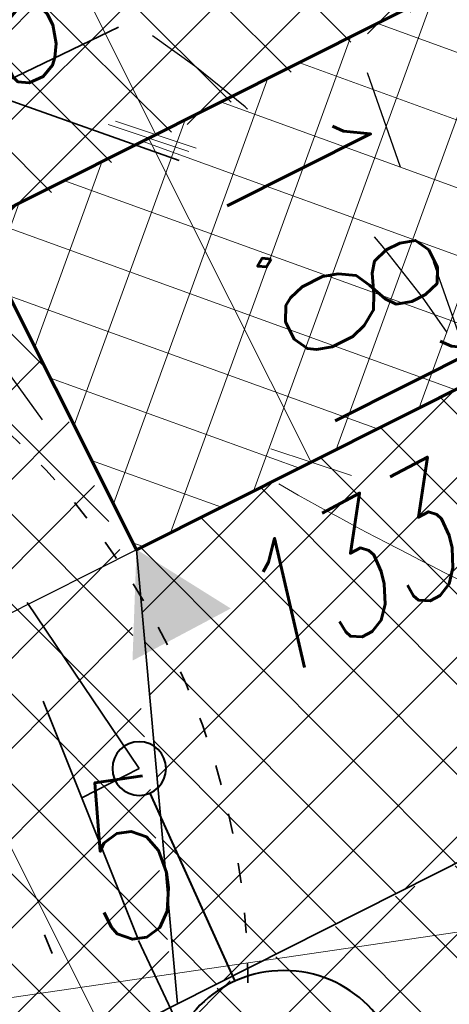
# Model space of a CAD drawing. Header units: metres. Extents: x 7472034 to 8439876, y 5890181 to 5961460.
# Tile 181 of 202: x 8439518.06 to 8439520.21, y 5890410.63 to 5890415.55. Entities that reach past the tile are written whole.
import ezdxf
from ezdxf import colors
from ezdxf.entities.mleader import LeaderData, LeaderLine
from ezdxf.math import Vec2, Vec3

# ---------------------------------------------------------------- set-up
doc = ezdxf.new("R2010")
doc.units = ezdxf.units.M
doc.header["$MEASUREMENT"] = 0
for name, pattern in [('$0$L218_500', [1, 0.5, -0.5]), ('ACAD_ISO03W100', [30, 12, -18]), ('ACAD_ISO07W100', [3, 0, -3]), ('DASHDOTX2', [2, 1, -0.5, 0, -0.5]), ('DASHED', [19.049999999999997, 12.7, -6.349999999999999])]:
    doc.linetypes.add(name, pattern=pattern)
doc.layers.get('0').update_dxf_attribs({"linetype": 'CONTINUOUS', "lineweight": 5})
doc.layers.get('Defpoints').update_dxf_attribs({"linetype": 'CONTINUOUS'})
for name, color, linetype in [('-rzedne proj', 7, 'CONTINUOUS'), ('100_rzut_wym_wew', 7, 'CONTINUOUS'), ('_IS.BLOK.KD.doziemne', 7, 'CONTINUOUS'), ('malowanki', 252, 'CONTINUOUS')]:
    doc.layers.add(name, color=color, linetype=linetype)
for name, color, linetype, lineweight in [('_a_widok', 7, 'CONTINUOUS', 5), ('_IS.KD.opis.2', 7, 'CONTINUOUS', 18), ('E_Kable_ziemia2', 10, 'DASHED', 35), ('E_Kanal_sterownicze', 10, 'DASHDOTX2', 35), ('E_LAMPY', 10, 'CONTINUOUS', 25), ('KOLOR-OBIEKT', 21, 'CONTINUOUS', 13), ('T_strefa-5', 200, 'ACAD_ISO03W100', 50), ('T_strefa-Z1', 140, 'CONTINUOUS', 35), ('ZAG-obrys 018 wymiary', 7, 'CONTINUOUS', 18), ('ZAG-OBRYS018', 7, 'CONTINUOUS', 18), ('ZAG-OPIS_020', 7, 'CONTINUOUS', 25)]:
    doc.layers.add(name, color=color, linetype=linetype, lineweight=lineweight)
doc.layers.add('_IS_NO', color=11, linetype='CONTINUOUS', lineweight=20, plot=False)
doc.styles.add('DIM', font='simplex.shx', dxfattribs={"width": 0.8})
doc.styles.add('RS', font='Romans.shx', dxfattribs={"width": 0.7})
doc.styles.add('style2', font='romans.shx', dxfattribs={"width": 0.7, "oblique": 15})
doc.dimstyles.new('DIM-WEW_500', dxfattribs={"dimscale": 5, "dimtxt": 18, "dimasz": 10, "dimexe": 4, "dimexo": 8, "dimgap": 5, "dimtad": 1, "dimlfac": 0.01, "dimzin": 9, "dimdsep": 46, "dimtxsty": 'DIM', "dimblk": 'ARCHTICK', "dimcen": 5, "dimclrt": 112, "dimadec": 4, "dimazin": 2, "dimtfac": 4, "dimtmove": 0, "dimatfit": 3, "dimldrblk": 'ARCHTICK', "dimfxl": 0, "dimtolj": 1, "dimlwd": 13, "dimarcsym": 0})
pattern_1 = [(45, (967499.2092647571, -71042.97165620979), (-0.2245064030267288, 0.2245064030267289), []), (135, (967499.2092647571, -71042.97165620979), (-0.2245064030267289, -0.2245064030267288), [])]

# ---------------------------------------------------------------- blocks, each defined once
blk = doc.blocks.new('_Oblique')
at = {"color": 0, "linetype": 'ByBlock', "lineweight": -2}
blk.add_line((-0.5, -0.5), (0.5, 0.5), dxfattribs=at)
blk = doc.blocks.new('*D78')
at = {"layer": 'Defpoints', "color": 0, "linetype": 'Continuous'}
for p in [(8439519.37972904, 5890413.270941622), (8439517.548910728, 5890412.352019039), (8439521.080695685, 5890402.882681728, 2.534048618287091e-06)]:
    blk.add_point(p, dxfattribs=at)
at = {"layer": 'ZAG-obrys 018 wymiary', "color": 0, "linetype": 'Continuous', "lineweight": -2}
for p, q in [((8439518.66473697, 5890412.912073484), (8439517.191414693, 5890412.17258497)), ((8439521.795687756, 5890403.241549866), (8439522.413536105, 5890403.551659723))]:
    blk.add_line(p, q, dxfattribs=at)
at = {"layer": 'ZAG-obrys 018 wymiary', "color": 0, "linetype": 'Continuous', "lineweight": 13}
blk.add_line((8439522.056040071, 5890403.372225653), (8439517.548910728, 5890412.352019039), dxfattribs=at)
at = {"layer": 'ZAG-obrys 018 wymiary', "color": 0, "linetype": 'Continuous', "lineweight": 13, "xscale": 0.3, "yscale": 0.3, "zscale": 0.3}
for p, rotation in [((8439517.548910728, 5890412.352019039), 116.652946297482), ((8439522.056040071, 5890403.372225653), 296.6529462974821)]:
    blk.add_blockref('_Oblique', p, dxfattribs=dict(at, rotation=rotation))
at = {"layer": 'ZAG-obrys 018 wymiary', "color": 112, "linetype": 'Continuous', "lineweight": 25, "insert": (8439520.66951706, 5890407.472207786), "char_height": 0.8, "attachment_point": 5, "rotation": 296.652946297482, "style": 'RS'}
blk.add_mtext('\\A1;10.05', dxfattribs=at)
blk = doc.blocks.new('_ArchTick')
at = {"layer": '100_rzut_wym_wew', "color": 0, "linetype": 'Continuous', "const_width": 0.15}
blk.add_lwpolyline([(-0.5, -0.5), (0.5, 0.5)], dxfattribs=at)
blk = doc.blocks.new('*D67')
at = {"layer": 'Defpoints', "color": 0, "linetype": 'Continuous'}
for p in [(8439518.704901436, 5890414.957442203), (8439518.530073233, 5890414.86967715, -2.493151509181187e-06), (8439519.342126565, 5890413.2520649, -2.493151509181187e-06)]:
    blk.add_point(p, dxfattribs=at)
at = {"layer": 'ZAG-obrys 018 wymiary', "color": 0, "linetype": 'Continuous', "lineweight": -2}
for p, q in [((8439518.704901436, 5890414.957442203), (8439519.062384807, 5890415.136901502)), ((8439519.516954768, 5890413.339829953), (8439519.874438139, 5890413.519289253))]:
    blk.add_line(p, q, dxfattribs=at)
at = {"layer": 'ZAG-obrys 018 wymiary', "color": 0, "linetype": 'Continuous', "lineweight": 13}
blk.add_line((8439519.516954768, 5890413.339829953), (8439518.704901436, 5890414.957442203), dxfattribs=at)
at = {"layer": 'ZAG-obrys 018 wymiary', "color": 0, "linetype": 'Continuous', "lineweight": 13, "xscale": 0.3, "yscale": 0.3, "zscale": 0.3}
for p, rotation in [((8439518.704901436, 5890414.957442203), 116.656990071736), ((8439519.516954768, 5890413.339829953), 296.656990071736)]:
    blk.add_blockref('_Oblique', p, dxfattribs=dict(at, rotation=rotation))
at = {"layer": 'ZAG-obrys 018 wymiary', "color": 112, "linetype": 'Continuous', "lineweight": 25, "insert": (8439519.714450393, 5890414.283768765), "char_height": 0.8, "attachment_point": 5, "rotation": 296.656990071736, "style": 'RS'}
blk.add_mtext('\\A1;1.81', dxfattribs=at)
blk = doc.blocks.new('*D68')
at = {"layer": 'Defpoints', "color": 0, "linetype": 'Continuous'}
for p in [(8439515.57579576, 5890419.016945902), (8439524.33265936, 5890417.710615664, -4.089710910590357e-08), (8439517.862210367, 5890414.46240234, -4.089710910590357e-08)]:
    blk.add_point(p, dxfattribs=at)
at = {"layer": 'ZAG-obrys 018 wymiary', "color": 0, "linetype": 'Continuous', "lineweight": -2}
for p, q in [((8439523.97374076, 5890418.425582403), (8439521.866785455, 5890422.622642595)), ((8439517.503291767, 5890415.17736908), (8439515.396336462, 5890419.374429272))]:
    blk.add_line(p, q, dxfattribs=at)
at = {"layer": 'ZAG-obrys 018 wymiary', "color": 0, "linetype": 'Continuous', "lineweight": 13}
blk.add_line((8439522.046244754, 5890422.265159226), (8439515.57579576, 5890419.016945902), dxfattribs=at)
at = {"layer": 'ZAG-obrys 018 wymiary', "color": 0, "linetype": 'Continuous', "lineweight": 13, "xscale": 0.3, "yscale": 0.3, "zscale": 0.3}
for p, rotation in [((8439522.046244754, 5890422.265159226), 26.65699005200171), ((8439515.57579576, 5890419.016945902), 206.6569900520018)]:
    blk.add_blockref('_Oblique', p, dxfattribs=dict(at, rotation=rotation))
at = {"layer": 'ZAG-obrys 018 wymiary', "color": 112, "linetype": 'Continuous', "lineweight": 25, "insert": (8439518.987712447, 5890421.401113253), "char_height": 0.8, "attachment_point": 5, "rotation": 26.656990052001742, "style": 'RS'}
blk.add_mtext('\\A1;7.24', dxfattribs=at)
blk = doc.blocks.new('*D62')
at = {"layer": 'Defpoints', "color": 0, "linetype": 'Continuous'}
for p in [(8439516.849244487, 5890418.754865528), (8439515.940915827, 5890418.300146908), (8439517.833340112, 5890414.519911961, -4.089710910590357e-08)]:
    blk.add_point(p, dxfattribs=at)
at = {"layer": 'ZAG-obrys 018 wymiary', "color": 0, "linetype": 'Continuous', "lineweight": -2}
for p, q in [((8439516.65628288, 5890418.658266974), (8439517.206928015, 5890418.933925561)), ((8439518.548707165, 5890414.878032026), (8439519.0993523, 5890415.153690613))]:
    blk.add_line(p, q, dxfattribs=at)
at = {"layer": 'ZAG-obrys 018 wymiary', "color": 0, "linetype": 'Continuous', "lineweight": 13}
blk.add_line((8439518.741668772, 5890414.97463058), (8439516.849244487, 5890418.754865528), dxfattribs=at)
at = {"layer": 'ZAG-obrys 018 wymiary', "color": 0, "linetype": 'Continuous', "lineweight": 13, "xscale": 0.3, "yscale": 0.3, "zscale": 0.3}
for p, rotation in [((8439516.849244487, 5890418.754865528), 116.5930152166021), ((8439518.741668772, 5890414.97463058), 296.5930152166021)]:
    blk.add_blockref('_Oblique', p, dxfattribs=dict(at, rotation=rotation))
at = {"layer": 'ZAG-obrys 018 wymiary', "color": 112, "linetype": 'Continuous', "lineweight": 25, "insert": (8439518.33198192, 5890417.133338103), "char_height": 0.8, "attachment_point": 5, "rotation": 296.5930152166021, "style": 'RS'}
blk.add_mtext('\\A1;4.23', dxfattribs=at)
blk = doc.blocks.new('ŚMIETNIK')
at = {"layer": '-rzedne proj'}
blk.add_hatch(color=256, dxfattribs=at).paths.add_polyline_path([(-177.573300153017, 548.9971224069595), (-226.2830410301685, 575.6571670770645), (-225.016446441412, 520.1432718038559)])
at = {"lineweight": 70, "ltscale": 0.1}
blk.add_lwpolyline([(-177.7778443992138, 549.0451961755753), (-177.7778443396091, -174.9548038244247), (3.222155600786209, -174.9548038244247), (3.222155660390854, 549.0451961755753)], close=True, dxfattribs=at)
at = {"layer": '-rzedne proj', "char_height": 64.00000000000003, "width": 431.2306289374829, "attachment_point": 1, "style": 'style2'}
for insert, rotation in [((123.2067765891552, 678.8540525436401, 4.089711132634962e-06), 268.54799222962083), ((-204.3923284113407, 523.1297361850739, -0.0003638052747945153), 271.30702282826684)]:
    blk.add_mtext('133,78', dxfattribs=dict(at, insert=insert, rotation=rotation))
blk = doc.blocks.new('LAM')
at = {"lineweight": 40}
blk.add_line((6.835788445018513e-16, -161.5506126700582), (6.835788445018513e-16, -18.60614954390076), dxfattribs=at)
for centre, radius in [((0, 0), 18.60614954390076), ((6.835788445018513e-16, -243.8416448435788), 82.29103217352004)]:
    blk.add_circle(centre, radius, dxfattribs=at)
blk.add_arc((6.835788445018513e-16, -321.8015997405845), 82.29103217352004, 28.27372536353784, 151.7262746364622, dxfattribs=at)
for points in [[(18.17331868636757, -241.5423668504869), (-60.85573633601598, -299.2347250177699), (45.93429220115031, -253.5238231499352), (-32.76859408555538, -318.3959581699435)], [(-60.85573633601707, -299.2347250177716), (-18.22487994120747, -241.5540594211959), (18.17331868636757, -241.5423668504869)], [(-33.98132504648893, -246.854394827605), (-60.85573633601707, -299.2347250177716), (-18.22487994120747, -241.5540594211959)], [(-51.68273205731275, -257.7648198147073), (-60.85573633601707, -299.2347250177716), (-33.98132504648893, -246.854394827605)], [(-72.47327324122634, -282.8216222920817), (-60.85573633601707, -299.2347250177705), (-51.68273205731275, -257.7648198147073)], [(-32.76859408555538, -318.3959581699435), (45.93429220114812, -253.5238231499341), (2.278341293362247, -326.1011314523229)], [(45.93429220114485, -253.5238231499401), (72.47327324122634, -282.8216222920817), (2.278341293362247, -326.1011314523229)], [(2.278341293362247, -326.1011314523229), (72.47327324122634, -282.8216222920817), (33.98364006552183, -318.7878000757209), (58.17943860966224, -302.6549622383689)]]:
    blk.add_solid(points, dxfattribs=at)
blk = doc.blocks.new('Elektryk_v3')
at = {"layer": 'E_Kable_ziemia2', "color": 1, "ltscale": 0.1}
for points in [[(18.5745211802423, -36.46372689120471), (14.12458641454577, -36.31712531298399), (8.306675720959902, -39.11637794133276), (-3.567012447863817, -44.76489080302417), (-7.220454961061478, -45.11062588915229), (-16.17304827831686, -49.35155237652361), (-17.8487214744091, -50.20456783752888), (-24.47044712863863, -58.37494259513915), (-25.34581779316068, -59.31437533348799)], [(9.277824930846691, -39.46023869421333), (8.306675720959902, -39.11637794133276)], [(9.069457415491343, -43.33818122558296), (7.534778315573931, -39.48358249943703)], [(9.075363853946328, -43.35301621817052), (12.33264385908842, -50.2710995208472)]]:
    blk.add_lwpolyline(points, dxfattribs=at)
at = {"layer": 'E_Kable_ziemia2', "color": 1, "ltscale": 0.1, "elevation": 3.638052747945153e-06}
blk.add_lwpolyline([(9.078654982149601, -42.4946976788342), (8.791794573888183, -42.64078537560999)], dxfattribs=at)
at = {"layer": 'E_Kanal_sterownicze', "color": 1}
blk.add_lwpolyline([(11.66507788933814, -50.60826222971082), (6.969798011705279, -39.42961844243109)], dxfattribs=at)
at = {"layer": 'E_Kanal_sterownicze', "color": 1, "elevation": 3.638052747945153e-06}
blk.add_lwpolyline([(9.078654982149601, -42.4946976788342), (7.043538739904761, -39.48447949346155)], dxfattribs=at)
at = {"layer": 'E_LAMPY', "color": 1, "xscale": -0.007200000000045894, "yscale": 0.007200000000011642, "zscale": 0.0072, "rotation": 24.2907176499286}
blk.add_blockref('LAM', (9.078654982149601, -42.4946976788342, 3.638052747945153e-06), dxfattribs=at)
blk = doc.blocks.new('*D104')
at = {"layer": 'Defpoints', "color": 0, "linetype": 'Continuous'}
for p in [(8439519.830998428, 5890420.199145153), (8439515.889692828, 5890418.293118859), (8439522.900502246, 5890403.79607729, 2.493151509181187e-06)]:
    blk.add_point(p, dxfattribs=at)
at = {"layer": 'ZAG-obrys 018 wymiary', "color": 0, "linetype": 'Continuous', "lineweight": -2}
for p, q in [((8439516.609895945, 5890418.641411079), (8439520.191099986, 5890420.373291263)), ((8439523.620705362, 5890404.14436951), (8439527.201909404, 5890405.876249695))]:
    blk.add_line(p, q, dxfattribs=at)
at = {"layer": 'ZAG-obrys 018 wymiary', "color": 0, "linetype": 'Continuous', "lineweight": 13}
blk.add_line((8439526.841807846, 5890405.702103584), (8439519.830998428, 5890420.199145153), dxfattribs=at)
at = {"layer": 'ZAG-obrys 018 wymiary', "color": 0, "linetype": 'Continuous', "lineweight": 13, "xscale": 0.3, "yscale": 0.3, "zscale": 0.3}
for p, rotation in [((8439519.830998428, 5890420.199145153), 115.8085391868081), ((8439526.841807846, 5890405.702103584), 295.8085391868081)]:
    blk.add_blockref('_Oblique', p, dxfattribs=dict(at, rotation=rotation))
at = {"layer": 'ZAG-obrys 018 wymiary', "color": 112, "linetype": 'Continuous', "lineweight": 25, "insert": (8439525.607224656, 5890409.633143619), "char_height": 0.8, "attachment_point": 5, "rotation": 295.8085391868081, "style": 'RS'}
blk.add_mtext('\\A1;16.1', dxfattribs=at)
blk = doc.blocks.new('*D124')
at = {"layer": 'Defpoints', "color": 0, "linetype": 'Continuous'}
for p in [(8439517.920177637, 5890413.904382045), (8439518.645373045, 5890412.902289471, -4.089710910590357e-08), (8439516.122719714, 5890411.076693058)]:
    blk.add_point(p, dxfattribs=at)
at = {"layer": 'ZAG-obrys 018 wymiary', "color": 0, "linetype": 'Continuous', "lineweight": -2}
for p, q in [((8439518.17635946, 5890413.550383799), (8439517.685670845, 5890414.228429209)), ((8439515.65370613, 5890411.724787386), (8439515.163017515, 5890412.402832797))]:
    blk.add_line(p, q, dxfattribs=at)
at = {"layer": 'ZAG-obrys 018 wymiary', "color": 0, "linetype": 'Continuous', "lineweight": 13}
blk.add_line((8439515.397524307, 5890412.078785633), (8439517.920177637, 5890413.904382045), dxfattribs=at)
at = {"layer": 'ZAG-obrys 018 wymiary', "color": 0, "linetype": 'Continuous', "lineweight": 13, "xscale": 0.3, "yscale": 0.3, "zscale": 0.3}
for p, rotation in [((8439517.920177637, 5890413.904382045), 35.89254687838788), ((8439515.397524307, 5890412.078785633), 215.8925468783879)]:
    blk.add_blockref('_Oblique', p, dxfattribs=dict(at, rotation=rotation))
at = {"layer": 'ZAG-obrys 018 wymiary', "color": 112, "linetype": 'Continuous', "lineweight": 25, "insert": (8439516.307090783, 5890413.477654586), "char_height": 0.8, "attachment_point": 5, "rotation": 35.89254687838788, "style": 'RS'}
blk.add_mtext('\\A1;3.11', dxfattribs=at)
blk = doc.blocks.new('*D125')
at = {"layer": 'Defpoints', "color": 0, "linetype": 'Continuous'}
for p in [(8439521.080782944, 5890411.78722458, 2.139065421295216e-06), (8439521.176961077, 5890411.130693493), (8439516.129920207, 5890411.061950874)]:
    blk.add_point(p, dxfattribs=at)
at = {"layer": 'ZAG-obrys 018 wymiary', "color": 0, "linetype": 'Continuous', "lineweight": 13}
blk.add_line((8439516.22609834, 5890410.405419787), (8439521.176961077, 5890411.130693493), dxfattribs=at)
at = {"layer": 'ZAG-obrys 018 wymiary', "color": 0, "linetype": 'Continuous', "lineweight": -2}
for p, q in [((8439521.176961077, 5890411.130693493), (8439521.234940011, 5890410.734917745)), ((8439516.22609834, 5890410.405419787), (8439516.284077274, 5890410.009644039))]:
    blk.add_line(p, q, dxfattribs=at)
at = {"layer": 'ZAG-obrys 018 wymiary', "color": 0, "linetype": 'Continuous', "lineweight": 13, "xscale": 0.3, "yscale": 0.3, "zscale": 0.3}
for p, rotation in [((8439521.176961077, 5890411.130693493), 8.3342294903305), ((8439516.22609834, 5890410.405419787), 188.3342294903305)]:
    blk.add_blockref('_Oblique', p, dxfattribs=dict(at, rotation=rotation))
at = {"layer": 'ZAG-obrys 018 wymiary', "color": 112, "linetype": 'Continuous', "lineweight": 25, "insert": (8439518.614561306, 5890411.361720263), "char_height": 0.8, "attachment_point": 5, "rotation": 8.334229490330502, "style": 'RS'}
blk.add_mtext('\\A1;5', dxfattribs=at)
blk = doc.blocks.new('A$C76AD686A')
at = {"layer": 'T_strefa-5', "color": 151, "lineweight": 30, "ltscale": 0.05, "elevation": -2.493151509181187e-06}
blk.add_lwpolyline([(-4.596447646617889, 2.08166304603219, 0.167054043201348), (-2.25509262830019, 4.47464906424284, 0.4884277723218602), (-6.32595912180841, 12.58382518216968, 0.1670540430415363), (-9.643740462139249, 12.13588281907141), (-14.18913579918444, 9.854060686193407, 0.1670540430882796), (-16.53049081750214, 7.461074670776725, 0.4884277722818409), (-12.45962432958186, -0.6481014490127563, 0.1670540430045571), (-9.141842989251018, -0.2001590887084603)], format="xyb", close=True, dxfattribs=at)
at = {"layer": 'T_strefa-Z1', "color": 145, "linetype": 'ACAD_ISO07W100', "lineweight": 35, "ltscale": 0.05, "elevation": -2.493151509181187e-06, "flags": 128}
blk.add_lwpolyline([(-5.493744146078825, 3.869079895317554, 0.167054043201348), (-4.061653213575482, 5.332750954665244, 0.4884277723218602), (-6.71712139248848, 10.62245013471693, 0.1670540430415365), (-8.746443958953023, 10.34846597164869), (-13.29183929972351, 8.066643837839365, 0.1670540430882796), (-14.72393023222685, 6.602972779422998, 0.4884277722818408), (-12.0684620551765, 1.313273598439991, 0.1670540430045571), (-10.03913948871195, 1.587257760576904)], format="xyb", close=True, dxfattribs=at)
blk = doc.blocks.new('A$C2C426404')
at = {"layer": '_IS_NO', "ltscale": 0.1}
blk.add_open_spline([(80.62152004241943, 47.34730134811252), (81.14808280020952, 47.04396606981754), (81.54133866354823, 46.86931321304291), (82.89259716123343, 46.16084154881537)], degree=3, dxfattribs=at)
blk = doc.blocks.new('JPII.KD_aktualizacja rzędnych_20.12.2024')
at = {"layer": '_IS.KD.opis.2', "color": 0}
ml = blk.add_multileader_mtext('Standard', dxfattribs=at)
ml.set_content('\\A1;{\\C134;W3\\H0.7x;\\C256;\\S133,71/131,51;}', style='RS')
ml.set_leader_properties()
ml.build(insert=Vec2(0, 0))
ml.multileader.update_dxf_attribs({"text_left_attachment_type": 2, "text_right_attachment_type": 2, "dogleg_length": 0.2, "arrow_head_size": 0.25})
ctx = ml.context
ctx.base_point, ctx.char_height, ctx.arrow_head_size, ctx.landing_gap_size, ctx.plane_origin = Vec3(8438654.720560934, 5890716.656014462), 0.75, 0.25, 0.3, Vec3(8438613.163879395, 5890690.614610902)
ctx.left_attachment, ctx.right_attachment, ctx.text_align_type = 2, 2, 1
notes = []
notes.append((ctx, [(1, (1, 1, 0), (8438658.233060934, 5890716.656014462), (-1, 0), 0.2, [(3, [(8438661.414281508, 5890707.550637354)], 0, [])])]))
ctx.mtext.insert, ctx.mtext.width, ctx.mtext.alignment, ctx.mtext.flow_direction = Vec3(8438656.376810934, 5890717.368514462), 9.34447490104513, 2, 5
for ctx, leaders in notes:
    for number, flags, end, landing, length, lines in leaders:
        leader = LeaderData()
        leader.index, (leader.has_last_leader_line, leader.has_dogleg_vector, leader.attachment_direction) = number, flags
        leader.last_leader_point, leader.dogleg_vector, leader.dogleg_length = Vec3(end), Vec3(landing), length
        for number, points, colour, breaks in lines:
            line = LeaderLine()
            line.index, line.vertices, line.color, line.breaks = number, Vec3.list(points), colors.encode_raw_color(colour), breaks
            leader.lines.append(line)
        ctx.leaders.append(leader)

msp = doc.modelspace()

# ---------------------------------------------------------------- hatches: boundary and pattern name
at = {"layer": 'KOLOR-OBIEKT', "lineweight": 9}
h = msp.add_hatch(dxfattribs=at)
h.set_pattern_fill('ANSI37', color=73, scale=0.1)
h.set_pattern_definition(pattern_1)
edge = h.paths.add_edge_path()
edge.add_arc((8439443.60123986, 5890379.17988472), 6.652831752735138, 296.7043321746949, 335.0331150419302)
edge.add_arc((8439476.194075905, 5890367.917634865), 27.87464989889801, 155.1393615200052, 162.3446315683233, ccw=False)
edge.add_arc((8439457.399943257, 5890376.211109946), 7.345078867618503, 127.98309878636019, 152.2023641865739, ccw=False)
edge.add_arc((8439457.741930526, 5890376.488713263), 7.349948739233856, 107.1989600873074, 131.4182254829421, ccw=False)
edge.add_line((8439455.568618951, 5890383.509999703), (8439473.898437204, 5890392.710084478))
edge.add_arc((8439481.742870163, 5890376.384611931), 18.11232128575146, 99.26977735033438, 115.6644084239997, ccw=False)
edge.add_line((8439478.825278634, 5890394.260401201), (8439481.377171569, 5890394.321440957))
edge.add_arc((8439482.909595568, 5890377.390082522), 17.00056533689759, 88.22393661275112, 95.17163768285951, ccw=False)
edge.add_arc((8439482.561499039, 5890405.235869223), 10.88860248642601, 274.6092070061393, 298.9976789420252)
edge.add_arc((8443006.923870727, 5883371.657126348), 7856.29059094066, 116.59181359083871, 116.61107962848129, ccw=False)
edge.add_arc((8439465.895823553, 5890431.340313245), 42.15757971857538, 305.2087751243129, 306.7865132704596)
edge.add_arc((8439488.80074795, 5890400.283338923), 3.577668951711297, 310.8590814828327, 340.7280968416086)
edge.add_line((8439492.177934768, 5890399.102523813), (8439493.275267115, 5890403.980640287))
edge.add_line((8439493.275267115, 5890403.980640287), (8439502.266345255, 5890408.28072203))
edge.add_line((8439502.266345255, 5890408.28072203), (8439504.844191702, 5890407.694009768))
edge.add_line((8439504.844191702, 5890407.694009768), (8439506.125281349, 5890405.329609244))
edge.add_arc((8439507.019670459, 5890405.776898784), 0.9999999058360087, 206.5699188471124, 283.6833393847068)
edge.add_line((8439507.256226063, 5890404.805280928), (8439511.624560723, 5890406.970734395))
edge.add_line((8439511.624560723, 5890406.970734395), (8439511.39896348, 5890407.420225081))
edge.add_line((8439511.39896348, 5890407.420225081), (8439510.561982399, 5890407.017405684))
edge.add_line((8439510.561982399, 5890407.017405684), (8439509.330427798, 5890409.481424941))
edge.add_line((8439509.330427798, 5890409.481424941), (8439512.635426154, 5890411.138401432))
edge.add_line((8439512.635426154, 5890411.138401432), (8439512.638568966, 5890411.136467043))
edge.add_line((8439512.638568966, 5890411.136467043), (8439515.998443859, 5890412.829496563))
edge.add_line((8439515.998443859, 5890412.829496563), (8439517.239018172, 5890410.325621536))
edge.add_line((8439517.239018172, 5890410.325621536), (8439513.919446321, 5890408.633274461))
edge.add_line((8439513.919446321, 5890408.633274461), (8439514.091312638, 5890408.235941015))
edge.add_line((8439514.091312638, 5890408.235941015), (8439518.839102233, 5890410.604261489))
edge.add_line((8439518.839102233, 5890410.604261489), (8439518.585943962, 5890412.843737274))
edge.add_line((8439518.585943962, 5890412.843737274), (8439518.274555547, 5890413.628049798))
edge.add_line((8439518.274555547, 5890413.628049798), (8439517.839658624, 5890414.494365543))
edge.add_line((8439517.839658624, 5890414.494365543), (8439524.310164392, 5890417.742607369))
edge.add_line((8439524.310164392, 5890417.742607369), (8439525.122207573, 5890416.124990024))
edge.add_line((8439525.122207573, 5890416.124990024), (8439526.840645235, 5890414.670893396))
edge.add_line((8439526.840645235, 5890414.670893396), (8439527.244697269, 5890414.489695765))
edge.add_arc((8439552.769967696, 5890317.570311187), 100.2242811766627, 102.79246926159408, 104.75471345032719, ccw=False)
edge.add_arc((8439529.321881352, 5890420.105147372), 4.960037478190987, 284.6730648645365, 320.3902958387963)
edge.add_arc((8435016.013859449, 5889290.11735932), 4655.555010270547, 14.00691021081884, 14.04831962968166)
edge.add_line((8439532.327549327, 5890420.207226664), (8439525.877549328, 5890423.127226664))
edge.add_line((8439525.877549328, 5890423.127226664), (8439431.028022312, 5890376.803268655))
edge.add_line((8439431.028022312, 5890376.803268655), (8439435.479127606, 5890375.417226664))
edge.add_line((8439435.479127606, 5890375.417226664), (8439446.590932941, 5890373.236661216))
edge = h.paths.add_edge_path()
edge.add_arc((8439530.228804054, 5890405.916425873), 3.001836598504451, 99.44813666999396, 208.2631515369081)
edge.add_line((8439527.5848402, 5890404.494990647), (8439533.209264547, 5890393.206690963))
edge.add_line((8439533.209264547, 5890393.206690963), (8439519.17443581, 5890386.185049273))
edge.add_line((8439519.17443581, 5890386.185049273), (8439523.57812012, 5890377.411604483))
edge.add_line((8439523.57812012, 5890377.411604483), (8439517.455507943, 5890374.324033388))
edge.add_line((8439517.455507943, 5890374.324033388), (8439517.445860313, 5890374.319191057))
edge.add_line((8439517.445860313, 5890374.319191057), (8439517.33905848, 5890374.265585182))
edge.add_line((8439517.33905848, 5890374.265585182), (8439516.815779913, 5890375.308140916))
edge.add_line((8439516.815779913, 5890375.308140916), (8439511.370501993, 5890372.574998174))
edge.add_line((8439511.370501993, 5890372.574998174), (8439511.888417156, 5890371.529804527))
edge.add_line((8439511.888417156, 5890371.529804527), (8439506.425671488, 5890368.787948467))
edge.add_line((8439506.425671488, 5890368.787948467), (8439505.890341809, 5890369.841556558))
edge.add_line((8439505.890341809, 5890369.841556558), (8439505.8884594, 5890369.869391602))
edge.add_line((8439505.8884594, 5890369.869391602), (8439500.283276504, 5890366.97762632))
edge.add_line((8439500.283276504, 5890366.97762632), (8439519.478066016, 5890366.160130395))
edge.add_line((8439519.478066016, 5890366.160130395), (8439542.767549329, 5890378.417226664))
edge.add_line((8439542.767549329, 5890378.417226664), (8439538.675788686, 5890394.802262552))
edge.add_line((8439538.675788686, 5890394.802262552), (8439537.066416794, 5890401.238139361))
edge.add_line((8439537.066416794, 5890401.238139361), (8439535.557306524, 5890407.69906358))
edge.add_arc((8439531.145391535, 5890400.872499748), 8.128158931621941, 57.12596579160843, 99.98506404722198)
edge = h.paths.add_edge_path()
edge.add_line((8439470.194509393, 5890384.137651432), (8439461.355169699, 5890379.697090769))
edge.add_line((8439461.355169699, 5890379.697090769), (8439460.080861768, 5890379.068371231))
edge.add_line((8439460.080861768, 5890379.068371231), (8439457.869254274, 5890377.642639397))
edge.add_arc((8439460.609507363, 5890373.444653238), 5.013190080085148, 123.1346622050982, 204.022759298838)
edge.add_line((8439456.030540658, 5890371.403786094), (8439459.447549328, 5890370.707226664))
edge.add_line((8439459.447549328, 5890370.707226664), (8439480.497107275, 5890367.736747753))
edge.add_line((8439480.497107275, 5890367.736747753), (8439497.963342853, 5890367.082590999))
edge.add_line((8439497.963342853, 5890367.082590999), (8439496.62020549, 5890369.722641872))
edge.add_line((8439496.62020549, 5890369.722641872), (8439494.91788047, 5890373.087302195))
edge.add_arc((8439489.468037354, 5890366.363615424), 8.654984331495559, 50.97371617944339, 58.22889977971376)
edge.add_line((8439494.025120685, 5890373.721722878), (8439490.036071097, 5890376.575637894))
edge.add_line((8439490.036071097, 5890376.575637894), (8439489.954459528, 5890375.592465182))
edge.add_line((8439489.954459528, 5890375.592465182), (8439490.917133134, 5890375.538648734))
edge.add_line((8439490.917133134, 5890375.538648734), (8439490.678913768, 5890371.956837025))
edge.add_line((8439490.678913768, 5890371.956837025), (8439482.55041443, 5890372.440399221))
edge.add_line((8439482.55041443, 5890372.440399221), (8439482.851718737, 5890376.020734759))
edge.add_line((8439482.851718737, 5890376.020734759), (8439487.354100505, 5890375.749064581))
edge.add_line((8439487.354100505, 5890375.749064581), (8439487.521080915, 5890378.34061919))
edge.add_line((8439487.521080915, 5890378.34061919), (8439481.803471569, 5890382.401025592))
edge.add_arc((8439487.942466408, 5890392.088814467), 11.46911116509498, 231.6002274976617, 237.6382272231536, ccw=False)
edge.add_line((8439480.818489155, 5890383.100518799), (8439480.351152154, 5890383.41057529))
edge.add_line((8439480.351152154, 5890383.41057529), (8439479.210044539, 5890382.939428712))
edge.add_line((8439479.210044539, 5890382.939428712), (8439480.412913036, 5890383.399613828))
edge.add_arc((8439474.682487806, 5890375.167564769), 10.03017472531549, 55.15777404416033, 116.5800473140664)
h.paths.add_polyline_path([(8439461.898919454, 5890370.792156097), (8439462.257176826, 5890373.552492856)], flags=16)
at = {"layer": 'KOLOR-OBIEKT', "linetype": 'Continuous', "lineweight": 9}
h = msp.add_hatch(dxfattribs=at)
h.set_pattern_fill('ANSI37', color=143, scale=0.1, angle=25)
h.set_pattern_definition([(70, (967499.4695898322, -71043.1357644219), (-0.2983524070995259, 0.1085913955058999), []), (160, (967499.4695898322, -71043.1357644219), (-0.1085913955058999, -0.2983524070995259), [])])
h.paths.add_polyline_path([(8439524.303789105, 5890417.768125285), (8439517.833340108, 5890414.51991196), (8439518.645393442, 5890412.902299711), (8439525.115889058, 5890416.15053644)])
at = {"layer": 'KOLOR-OBIEKT', "lineweight": 9}
h = msp.add_hatch(dxfattribs=at)
h.set_pattern_fill('ANSI37', color=253, scale=0.1)
h.set_pattern_definition(pattern_1)
edge = h.paths.add_edge_path()
edge.add_arc((8439529.163071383, 5890420.279666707), 5.193757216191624, 276.50229096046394, 320.0240354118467, ccw=False)
edge.add_line((8439529.751227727, 5890415.119319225), (8439525.812744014, 5890414.153171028))
edge.add_line((8439525.812744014, 5890414.153171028), (8439519.208160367, 5890410.804184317))
edge.add_line((8439519.208160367, 5890410.804184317), (8439517.988028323, 5890410.126512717))
edge.add_line((8439517.988028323, 5890410.126512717), (8439514.091312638, 5890408.235941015))
edge.add_line((8439514.091312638, 5890408.235941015), (8439511.613697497, 5890406.992378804))
edge.add_line((8439511.613697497, 5890406.992378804), (8439509.258949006, 5890405.810485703))
edge.add_line((8439509.258949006, 5890405.810485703), (8439507.371756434, 5890404.83508177))
edge.add_arc((8439506.940777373, 5890405.737469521), 1.000023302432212, 206.5712342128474, 295.5290722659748, ccw=False)
edge.add_line((8439506.046377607, 5890405.290148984), (8439504.844186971, 5890407.693988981))
edge.add_line((8439504.844186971, 5890407.693988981), (8439502.261629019, 5890408.281795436))
edge.add_line((8439502.261629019, 5890408.281795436), (8439499.350132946, 5890407.011538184))
edge.add_line((8439499.350132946, 5890407.011538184), (8439493.30510976, 5890403.995621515))
edge.add_line((8439493.30510976, 5890403.995621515), (8439492.177918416, 5890399.102451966))
edge.add_arc((8439488.801253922, 5890400.282879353), 3.577047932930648, 293.05521913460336, 340.73119789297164, ccw=False)
edge.add_line((8439490.202090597, 5890396.991537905), (8439487.801423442, 5890395.78932472))
edge.add_arc((8439482.51122255, 5890404.317896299), 10.03607286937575, 278.1216072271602, 301.8109775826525, ccw=False)
edge.add_line((8439483.9290645, 5890394.382480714), (8439478.825278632, 5890394.260401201))
edge.add_arc((8439481.742870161, 5890376.384611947), 18.11232126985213, 99.26977735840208, 115.6644084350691)
edge.add_line((8439473.898437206, 5890392.710084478), (8439455.537130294, 5890383.494194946))
edge.add_arc((8439458.368862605, 5890375.380272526), 8.593860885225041, 109.2388197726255, 150.5606865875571)
edge.add_line((8439450.884668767, 5890379.604167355), (8439456.921008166, 5890377.849276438))
edge.add_line((8439456.921008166, 5890377.849276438), (8439458.055979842, 5890377.519316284))
edge.add_arc((8439462.056345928, 5890374.376166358), 5.087466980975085, 112.4172144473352, 141.842727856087, ccw=False)
edge.add_line((8439460.116249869, 5890379.079181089), (8439470.201913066, 5890384.141371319))
edge.add_arc((8439474.670732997, 5890375.058466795), 10.12272227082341, 52.60385305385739, 116.19734301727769, ccw=False)
edge.add_line((8439480.818489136, 5890383.100518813), (8439494.035062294, 5890373.735722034))
edge.add_arc((8439499.404929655, 5890380.165137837), 8.376924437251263, 230.1312663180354, 239.1071883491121)
edge.add_arc((8439492.046879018, 5890368.073539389), 5.778072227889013, 28.405105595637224, 58.05675779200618, ccw=False)
edge.add_line((8439497.129307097, 5890370.822183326), (8439498.920012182, 5890367.249241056))
edge.add_line((8439498.920012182, 5890367.249241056), (8439502.137476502, 5890368.864147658))
edge.add_line((8439502.137476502, 5890368.864147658), (8439500.881438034, 5890371.366619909))
edge.add_arc((8439501.41146424, 5890371.651481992), 0.6017260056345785, 32.69127385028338, 208.2557647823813, ccw=False)
edge.add_line((8439501.917872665, 5890371.97648152), (8439503.213570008, 5890369.395299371))
edge.add_line((8439503.213570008, 5890369.395299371), (8439521.788261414, 5890378.745992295))
edge.add_line((8439521.788261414, 5890378.745992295), (8439512.863585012, 5890396.520876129))
edge.add_arc((8439515.497668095, 5890397.863594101), 2.956566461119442, 115.92003145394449, 207.0101116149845, ccw=False)
edge.add_line((8439514.20530482, 5890400.522744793), (8439524.043376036, 5890405.489377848))
edge.add_line((8439524.043376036, 5890405.489377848), (8439526.586557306, 5890407.103247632))
edge.add_line((8439526.586557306, 5890407.103247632), (8439529.129738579, 5890408.717117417))
edge.add_arc((8439531.212438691, 5890401.016589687), 7.97720296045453, 58.08019787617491, 105.13424418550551, ccw=False)
edge.add_line((8439535.43023892, 5890407.787551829), (8439533.14312037, 5890416.942853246))
edge = h.paths.add_edge_path(flags=16)
edge.add_line((8439502.061371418, 5890393.458260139), (8439496.04637926, 5890390.43770596))
edge.add_arc((8439496.464019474, 5890389.751908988), 0.8029575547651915, 121.3407965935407, 301.694103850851)
edge.add_line((8439496.8858806, 5890389.068700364), (8439502.900872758, 5890392.089254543))
edge.add_arc((8439502.27990767, 5890392.650368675), 0.83692694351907, 317.898520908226, 465.1363795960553)
edge = h.paths.add_edge_path(flags=16)
edge.add_line((8439505.00109902, 5890384.089630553), (8439500.444638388, 5890381.798632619))
edge.add_arc((8439500.084983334, 5890382.51322949), 0.8000002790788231, 116.620304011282, 296.7160130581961, ccw=False)
edge.add_line((8439499.72652247, 5890383.228426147), (8439504.283989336, 5890385.517420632))
edge.add_arc((8439504.642916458, 5890384.80371257), 0.7988791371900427, -63.361719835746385, 116.69803695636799, ccw=False)
at = {"layer": 'KOLOR-OBIEKT', "lineweight": 9, "ltscale": 200}
h = msp.add_hatch(dxfattribs=at)
h.set_pattern_fill('ANSI37', color=231, scale=0.1)
h.set_pattern_definition([(45, (967499.202946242, -71042.94610979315), (-0.2245064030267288, 0.2245064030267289), []), (135, (967499.202946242, -71042.94610979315), (-0.2245064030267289, -0.2245064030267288), [])])
h.paths.add_polyline_path([(8439525.115842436, 5890416.150513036), (8439518.645367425, 5890412.902351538), (8439518.85043316, 5890410.636896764), (8439525.809278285, 5890414.146128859), (8439527.244697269, 5890414.489695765)])

# ---------------------------------------------------------------- linework, layer by layer
at = {"layer": '_a_widok', "lineweight": 35}
msp.add_line((8439518.85043316, 5890410.636896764, -4.089710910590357e-08), (8439508.924364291, 5890405.640073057), dxfattribs=at)
at = {"layer": '_a_widok', "lineweight": 35, "elevation": -4.089710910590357e-08}
msp.add_lwpolyline([(8439525.115842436, 5890416.150513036), (8439518.645367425, 5890412.902351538), (8439518.85043316, 5890410.636896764), (8439525.809278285, 5890414.146128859), (8439527.239025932, 5890414.494120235), (8439527.239025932, 5890414.494120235)], close=True, dxfattribs=at)

# ---------------------------------------------------------------- block references
at = {"layer": '_a_widok', "color": 0, "linetype": 'Continuous', "lineweight": 60, "ltscale": 0.2}
msp.add_blockref('A$C2C426404', (8439438.733810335, 5890365.88383195), dxfattribs=at)
msp.add_blockref('A$C2C426404', (8439438.733810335, 5890365.88383195), dxfattribs=at)
at = {"layer": '_IS.BLOK.KD.doziemne', "linetype": '$0$L218_500'}
msp.add_blockref('JPII.KD_aktualizacja rzędnych_20.12.2024', (859.6212462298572, -295.8072097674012), dxfattribs=at)
at = {"layer": 'malowanki', "color": 1, "linetype": 'Continuous', "ltscale": 0.2}
msp.add_blockref('A$C76AD686A', (8439522.900615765, 5890403.798126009, 2.493151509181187e-06), dxfattribs=at)
at = {"layer": 'ZAG-OBRYS018', "xscale": 0.01, "yscale": 0.01, "zscale": 0.01, "rotation": 116.6569900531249}
msp.add_blockref('ŚMIETNIK', (8439522.75465943, 5890416.954396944, -4.089710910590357e-08), dxfattribs=at)
at = {"layer": 'ZAG-OPIS_020', "lineweight": 25}
msp.add_blockref('Elektryk_v3', (8439509.580092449, 5890454.305613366), dxfattribs=at)

# ---------------------------------------------------------------- dimensions: what is measured, and where the dimension line sits
at = {"layer": 'ZAG-obrys 018 wymiary', "linetype": 'Continuous', "lineweight": 25}
for base, p1, p2, angle, override, picture, middle, dimtype in [((8439515.57579576, 5890419.016945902), (8439524.33265936, 5890417.710615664, -4.089710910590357e-08), (8439517.862210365, 5890414.462402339, -4.089710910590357e-08), 206.65699005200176, {"dimscale": 0.1, "dimtxt": 8, "dimasz": 3, "dimgap": 2, "dimlfac": 1, "dimtxsty": 'RS', "dimblk1": 'Oblique', "dimblk2": 'Oblique', "dimsah": 1, "dimfxl": 50, "dimfxlon": 1}, '*D68', (8439519.256901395, 5890420.864888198), 161), ((8439519.830998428, 5890420.199145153), (8439522.900502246, 5890403.796077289, 2.493151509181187e-06), (8439515.889692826, 5890418.293118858), 115.80853918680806, {"dimscale": 0.1, "dimtxt": 8, "dimasz": 3, "dimgap": 2, "dimlfac": 1, "dimtxsty": 'RS', "dimblk1": 'Oblique', "dimblk2": 'Oblique', "dimsah": 1, "dimfxl": 50, "dimfxlon": 1}, '*D104', (8439525.067072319, 5890409.371924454), 161), ((8439518.704901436, 5890414.957442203, 2.452254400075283e-06), (8439519.342126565, 5890413.2520649, -4.089710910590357e-08), (8439518.530073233, 5890414.86967715, -4.089710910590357e-08), 116.65699005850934, {"dimscale": 0.1, "dimtxt": 8, "dimasz": 3, "dimgap": 2, "dimlfac": 1, "dimtxsty": 'RS', "dimblk1": 'Oblique', "dimblk2": 'Oblique', "dimsah": 1, "dimfxl": 50, "dimfxlon": 1, "dimtfill": 0}, '*D67', (8439519.178225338, 5890414.014579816, 2.452254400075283e-06), 161), ((8439517.548910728, 5890412.352019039, -4.089710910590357e-08), (8439521.080695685, 5890402.882681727, 2.493151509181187e-06), (8439519.379729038, 5890413.270941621, -4.089710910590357e-08), 116.652946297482, {"dimscale": 0.1, "dimtxt": 8, "dimasz": 3, "dimgap": 2, "dimlfac": 1, "dimtxsty": 'RS', "dimblk1": 'Oblique', "dimblk2": 'Oblique', "dimsah": 1, "dimfxl": 50, "dimfxlon": 1, "dimtfill": 0}, '*D78', (8439520.13327301, 5890407.203056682, -4.089710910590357e-08), 160)]:
    dim = msp.add_linear_dim(base=base, p1=p1, p2=p2, angle=angle, dimstyle='DIM-WEW_500', override=override, dxfattribs=at)
    dim.commit()
    dim.dimension.update_dxf_attribs({"geometry": picture, "text_midpoint": middle, "dimtype": dimtype})
for p1, p2, distance, override, picture, middle in [((8439517.83334011, 5890414.519911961, -4.089710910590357e-08), (8439515.940915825, 5890418.300146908), -1.015790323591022, {"dimscale": 0.1, "dimtxt": 8, "dimasz": 3, "dimgap": 2, "dimlfac": 1, "dimtxsty": 'RS', "dimblk1": 'Oblique', "dimblk2": 'Oblique', "dimsah": 1, "dimfxl": 50, "dimfxlon": 1, "dimtfill": 0}, '*D62', (8439518.33198192, 5890417.133338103)), ((8439516.122719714, 5890411.076693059), (8439518.645373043, 5890412.902289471, -4.089710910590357e-08), 1.236971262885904, {"dimscale": 0.1, "dimtxt": 8, "dimasz": 3, "dimgap": 2, "dimlfac": 1, "dimtxsty": 'RS', "dimblk1": 'Oblique', "dimblk2": 'Oblique', "dimsah": 1, "dimfxl": 50, "dimfxlon": 1}, '*D124', (8439516.307090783, 5890413.477654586)), ((8439516.129920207, 5890411.061950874), (8439521.080782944, 5890411.78722458, 2.139065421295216e-06), -0.6635384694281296, {"dimscale": 0.1, "dimtxt": 8, "dimasz": 3, "dimgap": 2, "dimlfac": 1, "dimtxsty": 'RS', "dimblk1": 'Oblique', "dimblk2": 'Oblique', "dimsah": 1, "dimfxl": 50, "dimfxlon": 1}, '*D125', (8439518.614561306, 5890411.361720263))]:
    dim = msp.add_aligned_dim(p1=p1, p2=p2, distance=distance, dimstyle='DIM-WEW_500', override=override, dxfattribs=at)
    dim.commit()
    dim.dimension.update_dxf_attribs({"geometry": picture, "text_midpoint": middle})

doc.saveas('drawing.dxf')
